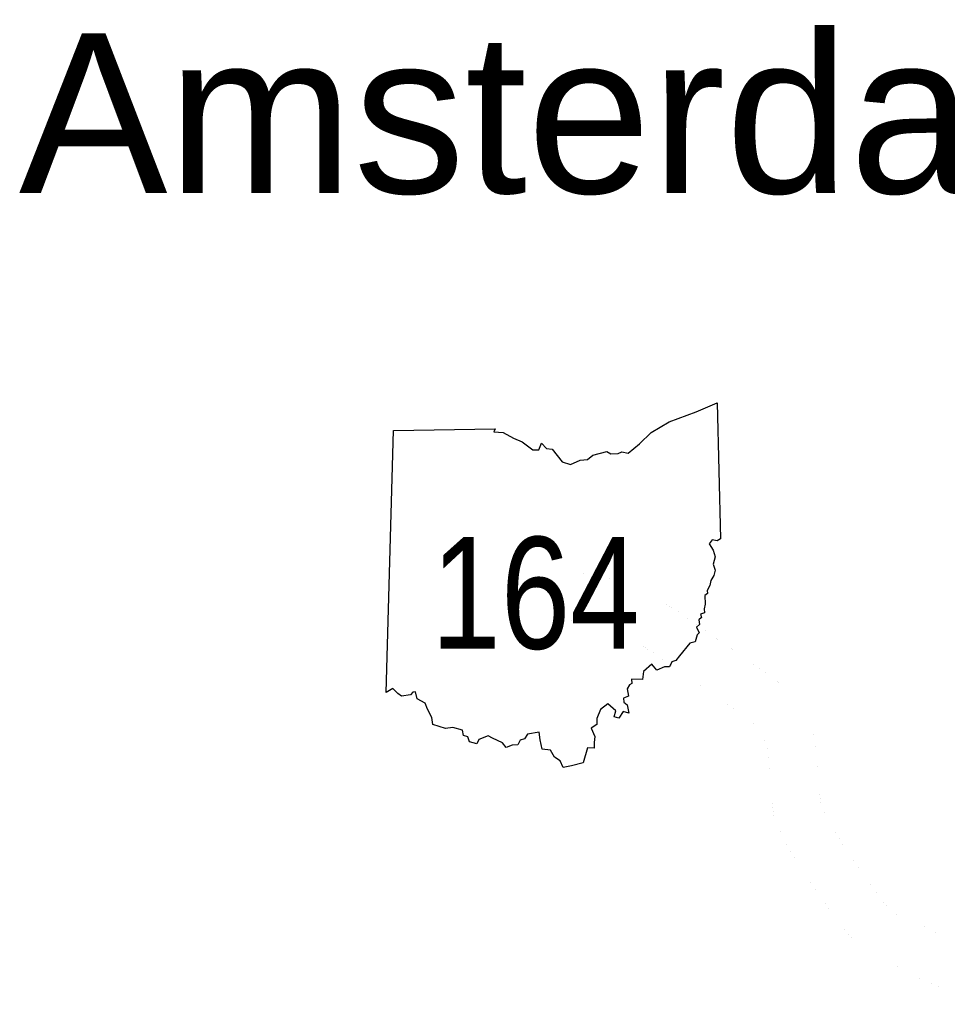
# Model space of a CAD drawing. Header units: feet. Extents: x -155 to 2562643, y -56 to 364810.
# Tile 70 of 121: x 2427855 to 2433662, y 292300 to 298464. Entities that reach past the tile are written whole.
import ezdxf
from ezdxf.enums import TextEntityAlignment as Align

# ---------------------------------------------------------------- set-up
doc = ezdxf.new("R2010")
doc.units = ezdxf.units.FT
doc.header["$MEASUREMENT"] = 0
for name, color, linetype in [('62', 7, 'Continuous'), ('MTEXT', 2, 'Continuous'), ('RT-MKR', 7, 'Continuous'), ('STATE-RT', 2, 'Continuous')]:
    doc.layers.add(name, color=color, linetype=linetype)
doc.styles.add('ARIAL', font='arial.ttf')

# ---------------------------------------------------------------- blocks, each defined once
blk = doc.blocks.new('SR2')
at = {"layer": '62', "color": 0, "linetype": 'Continuous'}
blk.add_line((-812.7, -543.3), (-772.7, 884.1), dxfattribs=at)
for points in [[(-772.7, 884.1), (-218.9, 893.4), (-227.6, 876.1), (-175.3, 872.5), (-119.8, 842), (-72.9, 822.7), (-15.5, 777.4), (18.9, 777.9), (33.4, 815.1), (59.7, 786.4), (91, 781.2), (144.9, 712.9), (189.5, 698.1), (242.9, 721.5), (282.8, 725.4), (312, 748.5), (388, 768.3), (409.2, 756.5), (449.4, 758.8), (469.6, 767.6), (504.7, 759.8), (566.5, 811.7), (630.1, 872.9), (727.9, 930.6), (874, 985.3), (989.5, 1034.2), (1006.2, 293.5)], [(1006.2, 293.5), (989.2, 283.1), (962.6, 288), (944.8, 267.2), (966.9, 232.6), (977.3, 196), (968, 155.6), (977.2, 122.3), (970.9, 94.4), (954.3, 66.7), (948.5, 40.3), (934.3, 12.4), (935.5, -3.2), (922, -15.5), (924.4, -61.8), (917.6, -87.5), (919.9, -109.7), (898, -115.5), (903.1, -133.8), (889.1, -147.9), (892.1, -172.2), (876.3, -187.7), (891.6, -218.8), (879.3, -228.7), (869.1, -266.4), (840.9, -274.1), (784.6, -343.2), (764.7, -369.4), (742.4, -375.9), (730.1, -402.7), (702.6, -402.8), (661, -421.4), (634.1, -389.4), (587, -427.9), (581.6, -472.4), (522, -471), (524.3, -493.5), (511, -500.1), (498.9, -522.6), (505.9, -562.7), (478.1, -572.9), (481.5, -596.2), (499.3, -610.4), (507.3, -654.8), (477.6, -645.8), (453.3, -683.3), (428.4, -674.5), (436.5, -642.7), (394.3, -604.6), (354.4, -635.1), (333.6, -684), (333.4, -716.8), (303.6, -736.7), (322.7, -783.1), (319.2, -815.1), (319.8, -845.5), (282.6, -844.4), (260.1, -926.3)], [(260.1, -926.3), (195.5, -942), (150.6, -951.4), (134.8, -914.1), (102.7, -894.5), (81.8, -857), (35.8, -851.9), (24.9, -800.5), (19.7, -758.7), (-43.3, -769), (-60.6, -794.5), (-82.9, -801.4), (-95.9, -827.1), (-126.3, -829.3), (-159, -841.4), (-180.4, -816.2), (-233.9, -790.9), (-258, -777.8), (-308.3, -798.1), (-319.1, -822.1), (-359.1, -811.5), (-368.5, -784.7), (-392.8, -776.7), (-398.1, -748.2), (-449.9, -733.1), (-489.6, -739.1), (-559.5, -716.3), (-563.7, -678.8), (-587.5, -633.3), (-600, -601.6), (-644.2, -577.4), (-653.1, -539.8), (-667.3, -540.9), (-680.2, -556.2), (-729.3, -563.2), (-748.9, -547.8), (-776.4, -521.6), (-812.7, -543.3)]]:
    blk.add_lwpolyline(points, dxfattribs=at)
at = {"layer": 'RT-MKR', "color": 0, "linetype": 'Continuous'}
blk.add_lwpolyline([(-772.7, 884.1), (-218.9, 893.4), (-227.6, 876.1), (-175.3, 872.5), (-119.8, 842), (-72.9, 822.7), (-15.5, 777.4), (18.9, 777.9), (33.4, 815.1), (59.7, 786.4), (91, 781.2), (144.9, 712.9), (189.5, 698.1), (242.9, 721.5), (282.8, 725.4), (312, 748.5), (388, 768.3), (409.2, 756.5), (449.4, 758.8), (469.6, 767.6), (504.7, 759.8), (566.5, 811.7), (630.1, 872.9), (727.9, 930.6), (874, 985.3), (989.5, 1034.2), (1006.2, 293.5), (1006.2, 293.5), (989.2, 283.1), (962.6, 288), (944.8, 267.2), (966.9, 232.6), (977.3, 196), (968, 155.6), (977.2, 122.3), (970.9, 94.4), (954.3, 66.7), (948.5, 40.3), (934.3, 12.4), (935.5, -3.2), (922, -15.5), (924.4, -61.8), (917.6, -87.5), (919.9, -109.7), (898, -115.5), (903.1, -133.8), (889.1, -147.9), (892.1, -172.2), (876.3, -187.7), (891.6, -218.8), (879.3, -228.7), (869.1, -266.4), (840.9, -274.1), (784.6, -343.2), (764.7, -369.4), (742.4, -375.9), (730.1, -402.7), (702.6, -402.8), (661, -421.4), (634.1, -389.4), (587, -427.9), (581.6, -472.4), (522, -471), (524.3, -493.5), (511, -500.1), (498.9, -522.6), (505.9, -562.7), (478.1, -572.9), (481.5, -596.2), (499.3, -610.4), (507.3, -654.8), (477.6, -645.8), (453.3, -683.3), (428.4, -674.5), (436.5, -642.7), (394.3, -604.6), (354.4, -635.1), (333.6, -684), (333.4, -716.8), (303.6, -736.7), (322.7, -783.1), (319.2, -815.1), (319.8, -845.5), (282.6, -844.4), (260.1, -926.3), (260.1, -926.3), (195.5, -942), (150.6, -951.4), (134.8, -914.1), (102.7, -894.5), (81.8, -857), (35.8, -851.9), (24.9, -800.5), (19.7, -758.7), (-43.3, -769), (-60.6, -794.5), (-82.9, -801.4), (-95.9, -827.1), (-126.3, -829.3), (-159, -841.4), (-180.4, -816.2), (-233.9, -790.9), (-258, -777.8), (-308.3, -798.1), (-319.1, -822.1), (-359.1, -811.5), (-368.5, -784.7), (-392.8, -776.7), (-398.1, -748.2), (-449.9, -733.1), (-489.6, -739.1), (-559.5, -716.3), (-563.7, -678.8), (-587.5, -633.3), (-600, -601.6), (-644.2, -577.4), (-653.1, -539.8), (-667.3, -540.9), (-680.2, -556.2), (-729.3, -563.2), (-748.9, -547.8), (-776.4, -521.6), (-812.7, -543.3), (-812.7, -543.3), (-772.7, 884.1)], close=True, dxfattribs=at)
at = {"layer": 'RT-MKR', "color": 0}
blk.add_point((87.7, 47.6), dxfattribs=at)

msp = doc.modelspace()

# ---------------------------------------------------------------- linework, layer by layer
at = {"layer": 'STATE-RT', "color": 2, "linetype": 'Continuous'}
for points in [[(2431326.87, 295003.46, 0.05, 0.05, 0), (2431453.08, 294983.35, 0.05, 0.05, 0), (2431668.92, 294936.47, 0.05, 0.05, 0), (2431818.54, 294850.85, 0.05, 0.05, 0), (2431964.29, 294767.38, 0.05, 0.05, 0), (2432199.99, 294601.49, 0.05, 0.05, 0), (2432354.82, 294497.16, 0.05, 0.05, 0), (2432534.58, 294367.3, 0.05, 0.05, 0), (2432677.26, 294259.69, 0.05, 0.05, 0), (2432821.47, 294032.94, 0.05, 0.05, 0), (2432851.34, 293772.1, 0.05, 0.05, 0), (2432869.29, 293555.7, 0.05, 0.05, 0), (2432930.65, 293422.24, 0.05, 0.05, 0), (2433026.62, 293274.05, 0.05, 0.05, 0), (2433151.35, 293091.39, 0.05, 0.05, 0), (2433258.16, 292946.82, 0.05, 0.05, 0), (2433325.26, 292872.18, 0.05, 0.05, 0), (2433414.24, 292837.93, 0.05, 0.05, 0), (2433644.54, 292719.4, 0.05, 0.05, 0), (2433773.6, 292670.16, 0.05, 0.05, 0), (2433982.33, 292570.5, 0.05, 0.05, 0)], [(2431279.67, 294707.2, 0.05, 0.05, 0), (2431397.6, 294688.41, 0.05, 0.05, 0), (2431560.06, 294653.13, 0.05, 0.05, 0), (2431669.5, 294590.49, 0.05, 0.05, 0), (2431803.07, 294514, 0.05, 0.05, 0), (2432029.81, 294354.41, 0.05, 0.05, 0), (2432183.12, 294251.1, 0.05, 0.05, 0), (2432356.4, 294125.92, 0.05, 0.05, 0), (2432453.26, 294052.87, 0.05, 0.05, 0), (2432531.27, 293930.2, 0.05, 0.05, 0), (2432552.76, 293742.62, 0.05, 0.05, 0), (2432574.67, 293478.32, 0.05, 0.05, 0), (2432667.11, 293277.3, 0.05, 0.05, 0), (2432776.8, 293107.91, 0.05, 0.05, 0), (2432906.75, 292917.61, 0.05, 0.05, 0), (2433025.44, 292756.96, 0.05, 0.05, 0), (2433150.3, 292618.08, 0.05, 0.05, 0), (2433291.34, 292563.77, 0.05, 0.05, 0), (2433522.06, 292445.04, 0.05, 0.05, 0), (2433655.3, 292394.2, 0.05, 0.05, 0), (2433853.07, 292299.78, 0.05, 0.05, 0)]]:
    msp.add_lwpolyline(points, format="xyseb", dxfattribs=at)

# ---------------------------------------------------------------- block references
at = {"layer": 'RT-MKR', "xscale": 1.150001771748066, "yscale": 1.150001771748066}
msp.add_blockref('SR2', (2431084.25, 294875.86), dxfattribs=at)

# ---------------------------------------------------------------- texts
at = {"layer": 'MTEXT', "style": 'ARIAL'}
msp.add_text('Amsterdam', height=1000, dxfattribs=at).set_placement((2427849.06, 298377.66), align=Align.TOP_LEFT)
at = {"layer": 'RT-MKR', "style": 'ARIAL', "width": 0.8}
msp.add_text('164', height=700, dxfattribs=at).set_placement((2431084.25, 294875.86), align=Align.MIDDLE)

doc.saveas('drawing.dxf')
